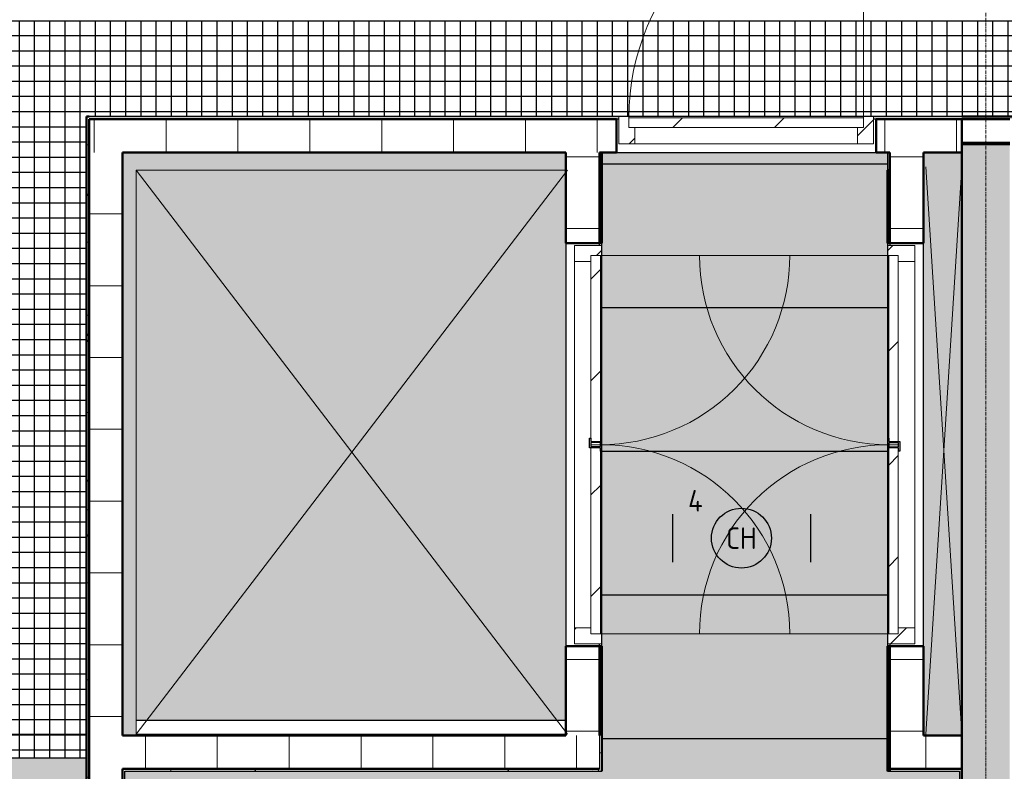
# Model space of a CAD drawing. Header units: millimetres. Extents: x 3625 to 90524, y -20577 to 42628.
# Tile 118 of 256: x 52706 to 56816, y 21056 to 24196. Entities that reach past the tile are written whole.
import ezdxf
from ezdxf.enums import TextEntityAlignment as Align
from ezdxf.xclip import XClip

# ---------------------------------------------------------------- set-up
doc = ezdxf.new("R2010")
doc.units = ezdxf.units.MM
doc.header["$XCLIPFRAME"] = 2
doc.linetypes.add('stramien', pattern=[22.225, 12.7, -3.175, 3.175, -3.175])
for name, color, linetype, lineweight in [('A-CLNG-SUSP', 5, 'Continuous', 25), ('A-DETL', 5, 'Continuous', 13), ('A-DOOR', 1, 'Continuous', 25), ('A-FLOR-OTLN', 6, 'Continuous', 18), ('A-FLOR-PATT', 8, 'Continuous', 18), ('A-GENM', 6, 'Continuous', 18), ('A-WALL', 2, 'Continuous', 25), ('A-WALL-PATT', 2, 'Continuous', 50), ('I-WALL', 2, 'Continuous', 25), ('S-GRID', 1, 'Continuous', 18), ('Shaft Openings', 7, 'Continuous', 18)]:
    doc.layers.add(name, color=color, linetype=linetype, lineweight=lineweight)
for name, color, linetype in [('ATN Houtenlatten plafond moduul 600x1200 mm', 20, 'Continuous'), ('ATN Roosterplafond', 20, 'Continuous'), ('EL6311--', 3, 'Continuous')]:
    doc.layers.add(name, color=color, linetype=linetype)
doc.styles.add('STABICAD-018', font='ISO8.SHX', dxfattribs={"height": 90})
pattern_1 = [(0, (24722.47, 0), (406.4, 101.6), [33.528, -271.272, 33.528, -271.272, -1625.6]), (0, (24722.47, 0), (406.4, 101.6), [-609.6, 33.528, -576.072, 33.528, -271.272, -711.2]), (0, (24722.47, 0), (406.4, 101.6), [-1524, 33.528, -169.672, 33.528, -474.472]), (120, (24874.87, 50.8), (-291.18818, 301.15272), [33.528, -271.272, 33.528, -271.272, -1625.6]), (120, (24874.87, 50.8), (-291.18818, 301.15272), [-609.6, 33.528, -576.072, 33.528, -271.272, -711.2]), (120, (24874.87, 50.8), (-291.18818, 301.15272), [-1524, 33.528, -169.672, 33.528, -474.472]), (240, (24925.67, 254), (-115.21182, -402.75272), [33.528, -271.272, 33.528, -271.272, -1625.6]), (240, (24925.67, 254), (-115.21182, -402.75272), [-609.6, 33.528, -576.072, 33.528, -271.272, -711.2]), (240, (24925.67, 254), (-115.21182, -402.75272), [-1524, 33.528, -169.672, 33.528, -474.472])]

# ---------------------------------------------------------------- blocks, each defined once
blk = doc.blocks.new('3073_04 constructie_abt_export 08-11-2012_rvt-1-Plotview plafond vierde Verdieping - 1 op 100')
at = {"layer": 'A-WALL-PATT', "lineweight": 25}
blk.add_hatch(color=250, dxfattribs=at).paths.add_polyline_path([(31916.6, 17395.2), (32116.6, 17395.2), (32116.6, 23681.2), (31916.6, 23681.2), (31916.6, 17743.6)], flags=0)
at = {"layer": 'A-WALL', "color": 50, "lineweight": 50}
for p, q in [((31916.6, 17395.2), (31916.6, 23681.2)), ((31916.6, 23681.2), (32116.6, 23681.2))]:
    blk.add_line(p, q, dxfattribs=at)
blk = doc.blocks.new('10844_ABT model nieuw_export 08-11-2012_rvt-1-Plotview plafond vierde Verdieping - 1 op 100')
at = {"layer": 'A-FLOR-PATT'}
h = blk.add_hatch(color=254, dxfattribs=at)
h.paths.add_polyline_path([(31606.6, 19233.2), (31916.6, 19233.2), (31916.6, 19493.5), (28423.3, 19493.5), (28423.3, 19528.2), (28413.3, 19528.2), (28413.3, 19493.2), (28509.9, 19493.2), (28509.9, 19233.2), (30023.3, 19233.2), (30023.3, 19493.2), (30343.3, 19493.2), (30343.3, 19233.2), (31400.3, 19233.2)], flags=0)
h.paths.add_polyline_path([(27774.8, 19233.2), (28189.9, 19233.2), (28189.9, 19493.2), (28273.3, 19493.2), (28273.3, 19528.2), (28263.3, 19528.2), (28263.3, 21111.6), (27822.3, 21111.6), (27822.3, 19718.2), (19287.8, 19718.2), (19287.8, 19493.2), (19343.3, 19493.2), (19343.3, 19233.2), (20856.6, 19233.2), (20856.6, 19493.2), (21176.6, 19493.2), (21176.6, 19233.2), (22689.9, 19233.2), (22689.9, 19493.2), (23009.9, 19493.2), (23009.9, 19233.2), (24523.3, 19233.2), (24523.3, 19493.2), (24843.3, 19493.2), (24843.3, 19233.2), (26356.6, 19233.2), (26356.6, 19493.2), (26676.6, 19493.2), (26676.6, 19233.2), (27170.5, 19233.2)], flags=0)
h.paths.add_polyline_path([(30165.3, 19243.2), (30178, 19248.5), (30183.3, 19261.2), (30183.3, 19395.2), (30178, 19407.9), (30165.3, 19413.2), (30088.3, 19413.2), (30088.3, 19243.2)], flags=0)
h.paths.add_polyline_path([(30210.3, 19243.2), (30278.3, 19243.2), (30278.3, 19413.2), (30210.3, 19413.2), (30197.5, 19407.9), (30192.3, 19395.2), (30192.3, 19261.2), (30197.5, 19248.5)], flags=0)
h.paths.add_polyline_path([(28379, 19243.2), (28444.9, 19243.2), (28444.9, 19413.2), (28376.3, 19413.2), (28363.5, 19407.9), (28358.3, 19395.2), (28358.3, 19261.2), (28363.5, 19248.5), (28376.3, 19243.2)], flags=0)
h.paths.add_polyline_path([(28254.9, 19243.2), (28331.3, 19243.2), (28344, 19248.5), (28349.3, 19261.2), (28349.3, 19395.2), (28344, 19407.9), (28331.3, 19413.2), (28254.9, 19413.2), (28254.9, 19248.5)], flags=0)
h.paths.add_polyline_path([(26498.3, 19243.2), (26511, 19248.5), (26516.3, 19261.2), (26516.3, 19395.2), (26511, 19407.9), (26498.3, 19413.2), (26421.6, 19413.2), (26421.6, 19243.2)], flags=0)
h.paths.add_polyline_path([(26611.6, 19243.2), (26611.6, 19413.2), (26543.3, 19413.2), (26530.5, 19407.9), (26525.3, 19395.2), (26525.3, 19261.2), (26530.5, 19248.5), (26543.3, 19243.2), (26566.3, 19243.2)], flags=0)
h.paths.add_polyline_path([(24778.3, 19243.2), (24778.3, 19413.2), (24710.3, 19413.2), (24697.5, 19407.9), (24692.3, 19395.2), (24692.3, 19261.2), (24697.5, 19248.5), (24710.3, 19243.2), (24753.6, 19243.2)], flags=0)
h.paths.add_polyline_path([(24665.3, 19243.2), (24678, 19248.5), (24683.3, 19261.2), (24683.3, 19395.2), (24678, 19407.9), (24665.3, 19413.2), (24588.3, 19413.2), (24588.3, 19243.2)], flags=0)
h.paths.add_polyline_path([(22754.9, 19243.2), (22831.3, 19243.2), (22844, 19248.5), (22849.3, 19261.2), (22849.3, 19395.2), (22844, 19407.9), (22831.3, 19413.2), (22754.9, 19413.2), (22754.9, 19248.5)], flags=0)
h.paths.add_polyline_path([(22940.8, 19243.2), (22944.9, 19243.2), (22944.9, 19413.2), (22876.3, 19413.2), (22863.5, 19407.9), (22858.3, 19395.2), (22858.3, 19261.2), (22863.5, 19248.5), (22876.3, 19243.2)], flags=0)
h.paths.add_polyline_path([(21111.6, 19243.2), (21111.6, 19413.2), (21043.3, 19413.2), (21030.5, 19407.9), (21025.3, 19395.2), (21025.3, 19261.2), (21030.5, 19248.5), (21043.3, 19243.2)], flags=0)
h.paths.add_polyline_path([(20998.3, 19243.2), (21011, 19248.5), (21016.3, 19261.2), (21016.3, 19395.2), (21011, 19407.9), (20998.3, 19413.2), (20921.6, 19413.2), (20921.6, 19243.2)], flags=0)
h.paths.add_polyline_path([(28983.3, 21206.2), (30263.6, 21206.2), (30263.6, 21211.2), (28470.7, 21211.6), (28470.7, 23567.2), (30263.6, 23567.2), (30263.6, 23641.2), (28413.3, 23641.2), (28413.3, 21206.2), (28479.5, 21206.2)], flags=0)
h.paths.add_polyline_path([(31916.6, 21206.2), (31916.6, 23641.2), (31756.6, 23641.2), (31756.6, 21206.2)], flags=0)
h.paths.add_polyline_path([(31606.6, 23567.2), (31616.6, 23567.2), (31616.6, 23641.2), (31606.6, 23641.2)], flags=0)
h.paths.add_polyline_path([(28578.9, 23781.2), (30484.5, 23781.2), (30484.5, 23791.2), (28273.3, 23791.2), (28273.3, 23781.2), (28413.3, 23781.2)], flags=0)
h.paths.add_polyline_path([(31548.5, 23781.2), (31916.6, 23781.2), (31916.6, 23791.2), (31548.5, 23791.2), (31548.5, 23786.2)], flags=0)
h.paths.add_polyline_path([(26566.3, 24301.2), (27044.5, 24301.2), (27044.5, 25355.2), (26564.1, 25355.2), (26564.1, 25115.2), (26469.1, 25115.2), (26469.1, 25355.2), (25988.8, 25355.2), (25988.8, 24875.4), (26229.8, 24875.4), (26229.8, 24780.4), (25988.8, 24780.4), (25988.8, 24301.2)], flags=0)
h.paths.add_polyline_path([(21544.5, 24301.2), (21544.5, 25355.2), (20490.4, 25355.2), (20490.4, 24301.2), (21505.7, 24301.2)], flags=0)
h.paths.add_polyline_path([(31809.8, 24301.2), (32021.4, 24301.2), (32021.4, 24551.2), (31739.6, 24551.3), (31739.6, 25105.2), (32021.4, 25105.2), (32021.4, 25355.2), (31488.9, 25355.2), (31488.9, 24301.2)], flags=0)
h.paths.add_polyline_path([(26249.6, 24551.2), (26239.6, 24551.2), (26239.6, 25105.2), (26793.6, 25104.2), (26793.6, 24551.2), (26319.6, 24551.2)], flags=0)
h.paths.add_polyline_path([(21199.4, 24551.2), (20739.6, 24551.2), (20739.6, 25105.2), (21293.6, 25105.2), (21293.6, 24551.2), (21213.6, 24551.2)], flags=0)
h.paths.add_polyline_path([(26542, 24631.2), (26713.6, 24631.2), (26713.6, 25025.2), (26319.6, 25025.2), (26319.6, 24631.2), (26499.5, 24631.2)], flags=0)
h.paths.add_polyline_path([(21042, 24631.2), (21213.6, 24631.2), (21213.6, 25025.2), (20819.6, 25025.2), (20819.6, 24631.2), (20999.5, 24631.2)], flags=0)
h.paths.add_polyline_path([(26611.6, 24733.2), (26420.8, 24733.2), (26420.8, 24743.2), (26499.5, 24743.2), (26512.2, 24748.5), (26517.5, 24761.2), (26517.5, 24895.2), (26512.2, 24907.9), (26499.5, 24913.2), (26420.8, 24913.2), (26421.6, 24923.2), (26620.8, 24923.2), (26620.8, 24913.2), (26542, 24913.2), (26529.3, 24907.9), (26524, 24895.2), (26524, 24761.2), (26529.3, 24748.5), (26542, 24743.2), (26620.8, 24743.2), (26620.8, 24733.2)], flags=0)
h.paths.add_polyline_path([(21111.6, 24733.2), (20920.8, 24733.2), (20920.8, 24743.2), (20999.5, 24743.2), (21012.2, 24748.5), (21017.5, 24761.2), (21017.5, 24895.2), (21012.2, 24907.9), (20999.5, 24913.2), (20920.8, 24913.2), (20921.6, 24923.2), (21120.8, 24923.2), (21120.8, 24913.2), (21042, 24913.2), (21029.3, 24907.9), (21024, 24895.2), (21024, 24761.2), (21029.3, 24748.5), (21042, 24743.2), (21120.8, 24743.2), (21120.8, 24733.2)], flags=0)
h.paths.add_polyline_path([(31749.6, 29801.2), (32021.4, 29801.2), (32021.4, 30041.2), (31729.6, 30041.2), (31729.6, 30615.2), (31906.6, 30615.2), (31906.6, 32113.4), (31487.4, 32113.4), (31487.4, 29801.2), (31729.6, 29801.2)], flags=0)
h.paths.add_polyline_path([(20652.6, 29801.2), (22749.6, 29801.2), (22749.6, 30051.2), (22741.6, 30051.2), (22741.6, 30039.2), (21288.6, 30039.2), (21288.6, 30051.2), (20744.6, 30051.2), (20744.6, 30039.2), (19291.6, 30039.2), (19291.6, 30051.2), (19287.8, 30051.2), (19287.8, 29801.2), (20523.8, 29801.2)], flags=0)
h.paths.add_polyline_path([(23378, 29801.2), (23377.9, 35438.2), (28302.4, 35438.2), (28302.4, 35663.2), (28189.9, 35663.2), (28189.9, 35913.7), (26676.6, 35913.7), (26676.6, 35663.2), (26356.6, 35663.2), (26356.6, 35913.7), (24843.3, 35913.7), (24843.3, 35663.2), (24523.3, 35663.2), (24523.3, 35913.7), (22956.6, 35913.7), (22956.6, 30051.2), (22949.6, 30051.2), (22949.6, 29801.2), (22956.6, 29801.2)], flags=0)
h.paths.add_polyline_path([(25988.8, 29801.2), (27044.5, 29801.2), (27044.5, 30855.2), (25988.8, 30855.2), (25988.8, 30061.2)], flags=0)
h.paths.add_polyline_path([(26249.6, 30061.2), (26249.6, 30595.2), (26783.6, 30595.2), (26783.6, 30061.2), (26319.6, 30061.2)], flags=0)
h.paths.add_polyline_path([(19291.6, 30061.2), (19291.6, 30398.2), (19335.6, 30398.2), (19335.6, 31758.2), (19393.6, 31758.2), (19393.6, 31778.2), (19287.8, 31778.2), (19287.8, 30061.2)], flags=0)
h.paths.add_polyline_path([(22741.6, 30061.2), (22749.6, 30061.2), (22749.6, 35913.7), (22746.6, 35913.7), (22746.6, 31778.2), (22637.5, 31778.2), (22636.6, 31753.2), (22627.5, 31753.2), (22627.5, 35913.7), (22616.6, 35913.7), (22616.6, 30398.2), (22637.6, 30398.2), (22637.6, 31758.2), (22697.6, 31758.2), (22697.6, 30398.2), (22741.6, 30398.2), (22741.6, 30266.2)], flags=0)
h.paths.add_polyline_path([(21042, 30131.2), (21213.6, 30131.2), (21213.6, 30525.2), (20819.6, 30525.2), (20819.6, 30131.2), (20999.5, 30131.2)], flags=0)
h.paths.add_polyline_path([(26566.3, 30131.2), (26713.6, 30131.2), (26712.8, 30525.2), (26319.6, 30525.2), (26319.6, 30131.2), (26542, 30131.2)], flags=0)
h.paths.add_polyline_path([(26499.5, 30233.2), (26420.8, 30233.2), (26420.8, 30243.2), (26499.5, 30243.2), (26512.2, 30248.5), (26517.5, 30261.2), (26517.5, 30395.2), (26512.2, 30407.9), (26499.5, 30413.2), (26420.8, 30413.2), (26421.6, 30423.2), (26620.8, 30423.2), (26620.8, 30413.2), (26542, 30413.2), (26529.3, 30407.9), (26524, 30395.2), (26524, 30261.2), (26529.3, 30248.5), (26542, 30243.2), (26620.8, 30243.2), (26620.8, 30233.2), (26542, 30233.2)], flags=0)
h.paths.add_polyline_path([(21120.8, 30233.2), (20920.8, 30233.2), (20920.8, 30243.2), (20999.5, 30243.2), (21012.2, 30248.5), (21017.5, 30261.2), (21017.5, 30395.2), (21012.2, 30407.9), (20999.5, 30413.2), (20920.8, 30413.2), (20921.6, 30423.2), (21120.8, 30423.2), (21120.8, 30413.2), (21042, 30413.2), (21029.3, 30407.9), (21024, 30395.2), (21024, 30261.2), (21029.3, 30248.5), (21042, 30243.2), (21120.8, 30243.2)], flags=0)
h.paths.add_polyline_path([(20739.6, 30398.2), (20739.6, 30605.2), (21293.6, 30605.2), (21293.6, 30398.2), (21303.6, 30398.2), (21303.6, 30615.2), (20729.6, 30615.2), (20729.6, 30398.2)], flags=0)
h.paths.add_polyline_path([(19413.6, 30398.2), (19413.6, 35913.7), (19403.6, 35913.7), (19403.6, 31753.2), (19395.6, 31753.2), (19395.6, 30398.2)], flags=0)
h.paths.add_polyline_path([(19291.6, 31613.2), (19291.6, 31733.2), (19331.6, 31733.2), (19331.6, 31613.2)], flags=0)
h.paths.add_polyline_path([(22741.6, 31613.2), (22701.6, 31613.2), (22701.6, 31733.2), (22741.6, 31733.2)], flags=0)
h.paths.add_polyline_path([(31841.6, 32208.4), (31906.6, 32208.4), (31906.6, 35913.7), (30343.3, 35913.7), (30343.3, 35663.2), (30230.8, 35663.2), (30230.8, 35438.2), (31487.4, 35438.2), (31487.4, 32208.4), (31835.4, 32208.4)], flags=0)
h.paths.add_polyline_path([(30135.8, 35438.2), (30135.8, 35663.2), (30023.3, 35663.2), (30023.3, 35913.7), (28509.9, 35913.7), (28509.9, 35663.2), (28397.4, 35663.2), (28397.4, 35438.2), (28983.3, 35438.2)], flags=0)
h.paths.add_polyline_path([(30169.8, 35728.2), (30278.3, 35728.2), (30277.8, 35904.2), (30205.8, 35904.2), (30195.2, 35899.8), (30190.8, 35889.2), (30191.8, 35764.8), (30195.2, 35756.6), (30205.8, 35752.2), (30277.8, 35752.2), (30277.8, 35742.7), (30097.8, 35742.7), (30097.8, 35752.2), (30169.8, 35752.2), (30180.4, 35756.6), (30184.8, 35767.2), (30184.8, 35889.2), (30180.4, 35899.8), (30169.8, 35904.2), (30097.8, 35904.2), (30097.8, 35913.7), (30088.3, 35913.7), (30088.3, 35728.2), (30145.8, 35728.2)], flags=0)
h.paths.add_polyline_path([(28254.9, 35728.2), (28444.9, 35728.2), (28443.8, 35904.2), (28371.8, 35904.2), (28361.2, 35899.8), (28356.8, 35889.2), (28356.8, 35767.2), (28361.2, 35756.6), (28371.8, 35752.2), (28443.8, 35752.2), (28443.8, 35742.7), (28263.8, 35742.7), (28263.8, 35752.2), (28335.8, 35752.2), (28346.4, 35756.6), (28350.8, 35767.2), (28350.8, 35889.2), (28346.4, 35899.8), (28335.8, 35904.2), (28263.8, 35904.2), (28263.8, 35913.7), (28254.9, 35913.7), (28254.9, 35742.7)], flags=0)
h.paths.add_polyline_path([(26421.6, 35728.2), (26611.6, 35728.2), (26610.8, 35904.2), (26538.8, 35904.2), (26528.2, 35899.8), (26523.8, 35889.2), (26523.8, 35767.2), (26528.2, 35756.6), (26538.8, 35752.2), (26610.8, 35752.2), (26610.8, 35742.7), (26430.8, 35742.7), (26430.8, 35752.2), (26502.8, 35752.2), (26513.4, 35756.6), (26517.8, 35767.2), (26517.8, 35889.2), (26513.4, 35899.8), (26502.8, 35904.2), (26430.8, 35904.2), (26430.8, 35913.7), (26421.6, 35913.7), (26421.6, 35742.7)], flags=0)
h.paths.add_polyline_path([(24705.8, 35728.2), (24778.3, 35728.2), (24777.8, 35904.2), (24705.8, 35904.2), (24695.2, 35899.8), (24690.8, 35889.2), (24690.8, 35767.2), (24695.2, 35756.6), (24705.8, 35752.2), (24777.8, 35752.2), (24777.8, 35742.7), (24597.8, 35742.7), (24597.8, 35752.2), (24669.8, 35752.2), (24680.4, 35756.6), (24684.8, 35767.2), (24684.8, 35889.2), (24680.4, 35899.8), (24669.8, 35904.2), (24597.8, 35904.2), (24597.8, 35913.7), (24588.3, 35913.7), (24588.3, 35728.2), (24669.8, 35728.2)], flags=0)
h = blk.add_hatch(color=254, dxfattribs=at)
h.paths.add_polyline_path([(45902.2, 21269.2), (46090.8, 21269.2), (46090.8, 23161.2), (43720.8, 23161.2), (43720.8, 23171.2), (43716.6, 23171.2), (43716.6, 21269.2)], flags=0)
h.paths.add_polyline_path([(28740, 21269.2), (30263.6, 21269.2), (30263.6, 23567.2), (28470.7, 23567.2), (28470.7, 21269.2)], flags=0)
h.paths.add_polyline_path([(43516.6, 22280.8), (43516.6, 23280.8), (43366.6, 23280.8), (43366.6, 22280.8), (43485.2, 22280.8)], flags=0)
h.paths.add_polyline_path([(43720.8, 23311.2), (43720.6, 23781.2), (43716.6, 23781.2), (43716.6, 23311.2)], flags=0)
h.paths.add_polyline_path([(43516.6, 24301.2), (43520.8, 24301.2), (43520.8, 24551.2), (43516.6, 24551.2), (43516.6, 24318.3)], flags=0)
h.paths.add_polyline_path([(43520.8, 25105.2), (43520.8, 25355.2), (43516.6, 25355.2), (43516.6, 25105.2)], flags=0)
h.paths.add_polyline_path([(43516.6, 26233.1), (43520.8, 26233.1), (43520.8, 26251.2), (43516.6, 26251.2)], flags=0)
h.paths.add_polyline_path([(43520.8, 26751.2), (43520.8, 26761.2), (43516.6, 26761.2), (43516.6, 26751.2)], flags=0)
h.paths.add_polyline_path([(43516.6, 28361.2), (43520.8, 28361.2), (43520.8, 28371.2), (43516.6, 28371.2)], flags=0)
h.paths.add_polyline_path([(43516.6, 28871.2), (43520.8, 28871.2), (43520.8, 28901.9), (43516.6, 28901.9)], flags=0)
h.paths.add_polyline_path([(43516.6, 29801.2), (43520.8, 29801.2), (43520.8, 30051.2), (43516.6, 30051.2)], flags=0)
at = {"layer": 'A-FLOR-OTLN', "color": 130, "lineweight": 5}
for p, q in [((28470.7, 23567.2), (28470.7, 21211.2)), ((30263.6, 23567.2), (28470.7, 23567.2)), ((28470.7, 21211.2), (30263.6, 21211.2))]:
    blk.add_line(p, q, dxfattribs=at)
at = {"layer": 'Shaft Openings', "color": 130, "lineweight": 5}
for p, q in [((30270.7, 23567.2), (28470.7, 21211.2)), ((28470.7, 23567.2), (30270.7, 21211.2))]:
    blk.add_line(p, q, dxfattribs=at)
blk = doc.blocks.new('32_KA_hout_67_114_dubb_deur - H1530-8095868-Plotview plafond vierde Verdieping - 1 op 100')
at = {"layer": 'A-DOOR', "lineweight": 18}
h = blk.add_hatch(dxfattribs=at)
h.set_pattern_fill('FP_55', color=256, style=0, pattern_type=2)
h.set_pattern_definition([(315, (2319.65, 31686.6), (91.9239, 91.9239), [])])
h.paths.add_polyline_path([(-814, 80), (-814, -34), (-747, -34), (-747, 35), (-772, 35), (-772, 80)], flags=0)
h.paths.add_polyline_path([(783, -34), (850, -34), (850, 80), (808, 80), (808, 35), (783, 35)], flags=0)
for p, q in [((-814, -34), (-814, 80)), ((-814, 80), (-772, 80)), ((-772, 80), (-772, 35)), ((808, 80), (-772, 80)), ((808, 35), (808, 80)), ((808, 80), (850, 80)), ((850, 80), (850, -34)), ((-772, 35), (-747, 35)), ((-747, 35), (-747, -34)), ((4.7, 35), (-747, 35)), ((25.7, 35), (9.6, 35)), ((783, 35), (30.6, 35)), ((783, 35), (808, 35)), ((783, -34), (783, 35)), ((-747, -34), (-814, -34)), ((-747, -34), (783, -34)), ((850, -34), (783, -34))]:
    blk.add_line(p, q, dxfattribs=at)
at = {"layer": 'A-DOOR'}
for p, q in [((4.6, 34.3), (4.6, 79.3)), ((4.6, 79.3), (44.6, 79.3)), ((9.6, 74.3), (9.6, 34.3)), ((25.6, 74.3), (9.6, 74.3)), ((25.6, 34.3), (25.6, 74.3)), ((44.6, 74.3), (30.6, 74.3)), ((30.6, 74.3), (30.6, 29.3)), ((44.6, 79.3), (44.6, 74.3)), ((-9.4, 29.3), (-9.4, 34.3)), ((-9.4, 34.3), (4.6, 34.3)), ((30.6, 29.3), (-9.4, 29.3)), ((9.6, 34.3), (25.6, 34.3))]:
    blk.add_line(p, q, dxfattribs=at)
at = {"layer": 'A-GENM'}
for p, q in [((-772, 75), (-772, 865)), ((808, 75), (808, 865))]:
    blk.add_line(p, q, dxfattribs=at)
for centre, start, end in [((-772, 75), 360, 90), ((808, 75), 90, 180)]:
    blk.add_arc(centre, 790, start, end, dxfattribs=at)
blk = doc.blocks.new('32_KA_binnendeur_hout - 32_KA_binnendeur_hout-5643048-Plotview plafond vierde Verdieping - 1 op 100')
at = {"layer": 'A-DOOR', "lineweight": 18}
h = blk.add_hatch(dxfattribs=at)
h.set_pattern_fill('FP_121', color=256, style=0, pattern_type=2)
h.set_pattern_definition([(315, (2696.65, 31611.6), (212.132, 212.132), [])])
h.paths.add_polyline_path([(-395, 0), (-395, -40), (381.6, -40), (381.6, 0), (-370.7, 0)], flags=0)
h.paths.add_polyline_path([(386.6, -0.7), (386.6, -40), (395, -40), (395, -0.7)], flags=0)
for p, q in [((-395, 0), (381.6, 0)), ((395, -0.7), (395, -40))]:
    blk.add_line(p, q, dxfattribs=at)
blk = doc.blocks.new('32_KA_binnendeur_hout - 32_KA_binnendeur_hout-5659389-Plotview plafond vierde Verdieping - 1 op 100')
at = {"layer": 'A-DOOR', "lineweight": 18}
h = blk.add_hatch(dxfattribs=at)
h.set_pattern_fill('FP_123', color=256, style=0, pattern_type=2)
h.set_pattern_definition([(315, (1900.33, 31611.6), (212.132, 212.132), [])])
h.paths.add_polyline_path([(-388.7, -40), (388.7, -40), (388.7, 0), (-388.7, -0.7), (-388.7, -1.9)], flags=0)
blk.add_line((-374.7, 0), (388.7, 0), dxfattribs=at)
blk = doc.blocks.new('32_KA_hout_67_114_dubb_deur - H1530-V24-Plotview plafond vierde Verdieping - 1 op 100')
at = {"layer": 'A-DOOR', "lineweight": 18}
h = blk.add_hatch(dxfattribs=at)
h.set_pattern_fill('FP_226', color=256, style=0, pattern_type=2)
h.set_pattern_definition([(135, (47161.3, -30333.6), (-91.92388, -91.92388), [])])
h.paths.add_polyline_path([(850, 80), (808, 80), (808, 35), (783, 35), (783, -34), (850, -34)], flags=0)
h.paths.add_polyline_path([(-747, -34), (-747, 35), (-772, 35), (-772, 80), (-814, 80), (-814, -34)], flags=0)
for p, q in [((-814, -34), (-814, 80)), ((-814, 80), (-772, 80)), ((-772, 80), (-772, 35)), ((808, 80), (-772, 80)), ((808, 35), (808, 80)), ((808, 80), (850, 80)), ((850, 80), (850, -34)), ((-772, 35), (-747, 35)), ((-747, 35), (-747, -34)), ((4.7, 35), (-747, 35)), ((25.7, 35), (9.6, 35)), ((783, 35), (30.6, 35)), ((783, 35), (808, 35)), ((783, -34), (783, 35)), ((-747, -34), (-814, -34)), ((-747, -34), (783, -34)), ((850, -34), (783, -34))]:
    blk.add_line(p, q, dxfattribs=at)
at = {"layer": 'A-DOOR'}
for p, q in [((4.6, 34.3), (4.6, 79.3)), ((4.6, 79.3), (44.6, 79.3)), ((9.6, 74.3), (9.6, 34.3)), ((25.6, 74.3), (9.6, 74.3)), ((25.6, 34.3), (25.6, 74.3)), ((44.6, 74.3), (30.6, 74.3)), ((30.6, 74.3), (30.6, 29.3)), ((44.6, 79.3), (44.6, 74.3)), ((-9.4, 29.3), (-9.4, 34.3)), ((-9.4, 34.3), (4.6, 34.3)), ((30.6, 29.3), (-9.4, 29.3)), ((9.6, 34.3), (25.6, 34.3))]:
    blk.add_line(p, q, dxfattribs=at)
at = {"layer": 'A-GENM'}
for p, q in [((-772, 75), (-772, 865)), ((808, 75), (808, 865))]:
    blk.add_line(p, q, dxfattribs=at)
for centre, start, end in [((-772, 75), 360, 90), ((808, 75), 90, 180)]:
    blk.add_arc(centre, 790, start, end, dxfattribs=at)
blk = doc.blocks.new('32_KA_binnendeur_hout - 32_KA_binnendeur_hout-V25-Plotview plafond vierde Verdieping - 1 op 100')
at = {"layer": 'A-DOOR', "lineweight": 18}
h = blk.add_hatch(dxfattribs=at)
h.set_pattern_fill('FP_227', color=256, style=0, pattern_type=2)
h.set_pattern_definition([(135, (47538.3, -30408.6), (-212.132, -212.132), [])])
h.paths.add_polyline_path([(395, -40), (395, -0.7), (386.6, -0.7), (386.6, -40)], flags=0)
h.paths.add_polyline_path([(381.6, 0), (-395, 0), (-395, -40), (381.6, -40), (381.6, -0.7)], flags=0)
for p, q in [((-395, 0), (381.6, 0)), ((395, -0.7), (395, -40))]:
    blk.add_line(p, q, dxfattribs=at)
blk = doc.blocks.new('32_KA_binnendeur_hout - 32_KA_binnendeur_hout-V26-Plotview plafond vierde Verdieping - 1 op 100')
at = {"layer": 'A-DOOR', "lineweight": 18}
h = blk.add_hatch(dxfattribs=at)
h.set_pattern_fill('FP_228', color=256, style=0, pattern_type=2)
h.set_pattern_definition([(135, (46741.98, -30408.6), (-212.132, -212.132), [])])
h.paths.add_polyline_path([(388.7, 0), (-388.7, -0.7), (-388.7, -40), (388.7, -40)], flags=0)
blk.add_line((-374.7, 0), (388.7, 0), dxfattribs=at)
blk = doc.blocks.new('32_KA_hout_67-114-enkele_deur - H930-8118354-Plotview plafond vierde Verdieping - 1 op 100')
at = {"layer": 'A-GENM'}
h = blk.add_hatch(dxfattribs=at)
h.set_pattern_fill('FP_244', color=256, style=0, pattern_type=2)
h.set_pattern_definition([(45, (-6294.12, -23711.2), (-91.9239, 91.9239), [])])
h.paths.add_polyline_path([(-532.1, -34), (-465.1, -34), (-465.1, 35), (-490.1, 35), (-490.1, 80), (-532.1, 80)], flags=0)
h.paths.add_polyline_path([(464.9, -34), (531.9, -34), (531.9, 80), (489.9, 80), (489.9, 35), (464.9, 35)], flags=0)
at = {"layer": 'A-DOOR', "lineweight": 18}
for p, q in [((-532.1, -34), (-532.1, 80)), ((-532.1, 80), (-490.1, 80)), ((-490.1, 80), (-490.1, 35)), ((489.9, 80), (-490.1, 80)), ((489.9, 35), (489.9, 80)), ((489.9, 80), (531.9, 80)), ((531.9, 80), (531.9, -34)), ((-490.1, 35), (-465.1, 35)), ((-465.1, 35), (-465.1, -34)), ((464.9, 35), (489.9, 35)), ((464.9, -34), (464.9, 35)), ((-465.1, -34), (-532.1, -34)), ((-465.1, -34), (464.9, -34)), ((531.9, -34), (464.9, -34))]:
    blk.add_line(p, q, dxfattribs=at)
at = {"layer": 'A-GENM'}
blk.add_line((489.9, 75), (489.9, 1055), dxfattribs=at)
blk.add_arc((489.9, 75), 980, 90, 180, dxfattribs=at)
blk = doc.blocks.new('32_KA_binnendeur_hout - 32_KA_binnendeur_hout-6004066-Plotview plafond vierde Verdieping - 1 op 100')
at = {"layer": 'A-DOOR', "lineweight": 18}
h = blk.add_hatch(dxfattribs=at)
h.set_pattern_fill('FP_245', color=256, style=0, pattern_type=2)
h.set_pattern_definition([(225, (55738.96, 23786.2), (212.132, -212.132), [])])
h.paths.add_polyline_path([(490, 40), (-490, 40), (-490, 0), (490, 0)], flags=0)
for p, q in [((-490, 0), (490, 0)), ((465, 40), (-465, 40))]:
    blk.add_line(p, q, dxfattribs=at)
blk = doc.blocks.new('*U213')
at = {"color": 0, "linetype": 'ByBlock'}
for p, q in [((-5.76, 2), (-5.76, -2)), ((5.76, 2), (5.76, -2))]:
    blk.add_line(p, q, dxfattribs=at)
at = {"color": 0, "linetype": 'Continuous'}
blk.add_circle((0, 0), 2.5, dxfattribs=at)
at = {"color": 0, "linetype": 'ByBlock'}
for points in [[(-2.5, 0.75), (-5.76, 0.75), (-2.5, -0.75), (-5.76, -0.75)], [(2.5, 0.75), (5.76, 0.75), (2.5, -0.75), (5.76, -0.75)]]:
    blk.add_solid(points, dxfattribs=at)
at = {"color": 0, "linetype": 'Continuous', "style": 'STABICAD-018'}
for tag, p in [('PANEL', (0, 8)), ('CIRCUIT', (0, 5)), ('SUBCIRCUIT', (4.5, 5)), ('LIGHTFIXTURECODE', (0, 0)), ('SWITCHCODE', (4.5, -3))]:
    blk.add_attdef(tag, text='', height=1.8, dxfattribs=at).set_placement(p, align=Align.MIDDLE)

msp = doc.modelspace()

# ---------------------------------------------------------------- hatches: boundary and pattern name
at = {"layer": 'A-WALL-PATT', "lineweight": 18}
h = msp.add_hatch(dxfattribs=at)
h.set_pattern_fill('FP_10', color=256, style=0, pattern_type=2)
h.set_pattern_definition(pattern_1)
h.paths.add_polyline_path([(52995.7, 19528.2), (52995.7, 23791.2), (52985.7, 23791.2), (52985.7, 19528.2)], flags=0)
h = msp.add_hatch(dxfattribs=at)
h.set_pattern_fill('FP_52', color=256, angle=-90, style=0, pattern_type=2)
h.set_pattern_definition([(270, (54817.4, 23781.2), (-300, -8e-13), [])])
h.paths.add_polyline_path([(52995.7, 23641.2), (55197.1, 23641.2), (55197.1, 23781.2), (52995.7, 23781.2)], flags=0)
h.paths.add_polyline_path([(56339.1, 23641.2), (56639.1, 23641.2), (56639.1, 23781.2), (56281.1, 23781.2), (56281.1, 23641.2)], flags=0)
h = msp.add_hatch(dxfattribs=at)
h.set_pattern_fill('FP_10', color=256, style=0, pattern_type=2)
h.set_pattern_definition(pattern_1)
h.paths.add_polyline_path([(71043.1, 23781.2), (71043.1, 23791.2), (70506.1, 23791.2), (70506.1, 23781.2), (71033.1, 23781.2)], flags=0)
h.paths.add_polyline_path([(68822.1, 23781.2), (68822.1, 23791.2), (64739.1, 23791.2), (64739.1, 23781.2), (68207.7, 23781.2)], flags=0)
h.paths.add_polyline_path([(63339.1, 23781.2), (63339.1, 23791.2), (61876.6, 23791.2), (61876.6, 23781.2)], flags=0)
h.paths.add_polyline_path([(60739.1, 23781.2), (60739.1, 23791.2), (59641.6, 23791.2), (59641.6, 23781.2)], flags=0)
h.paths.add_polyline_path([(58504.1, 23781.2), (58504.1, 23791.2), (57819.1, 23791.2), (57819.1, 23781.2)], flags=0)
h.paths.add_polyline_path([(56727, 23781.2), (56849.1, 23781.2), (56849.1, 23791.2), (56639.1, 23791.2), (56639.1, 23781.2)], flags=0)
h = msp.add_hatch(dxfattribs=at)
h.set_pattern_fill('FP_53', color=256, angle=90, style=0, pattern_type=2)
h.set_pattern_definition([(180, (53135.74, 21584.7), (-4e-13, 300), [])])
h.paths.add_polyline_path([(53135.7, 19528.2), (53135.7, 23641.2), (52995.7, 23641.2), (52995.7, 19528.2), (53101.5, 19528.2)], flags=0)
h = msp.add_hatch(dxfattribs=at)
h.set_pattern_fill('FP_51', color=256, angle=90, style=0, pattern_type=2)
h.set_pattern_definition([(180, (55126.07, 22423.7), (-4e-13, 300), [])])
h.paths.add_polyline_path([(55126.1, 21206.2), (55126.1, 21578.8), (54986.1, 21578.8), (54986.1, 21206.2)], flags=0)
h.paths.add_polyline_path([(54986.1, 23262.8), (55126.1, 23262.8), (55126.1, 23641.2), (54986.1, 23641.2)], flags=0)
h = msp.add_hatch(dxfattribs=at)
h.set_pattern_fill('FP_10', color=256, style=0, pattern_type=2)
h.set_pattern_definition(pattern_1)
h.paths.add_polyline_path([(55126.1, 21056.2), (55136.1, 21056.2), (55136.1, 21578.8), (55126.1, 21578.8), (55126.1, 21066.2)], flags=0)
h.paths.add_polyline_path([(55126.1, 23262.8), (55136.1, 23262.8), (55136.1, 23641.2), (55126.1, 23641.2)], flags=0)
h = msp.add_hatch(dxfattribs=at)
h.set_pattern_fill('FP_54', color=256, angle=90, style=0, pattern_type=2)
h.set_pattern_definition([(180, (56479.07, 22423.7), (7e-13, 300), [])])
h.paths.add_polyline_path([(56339.1, 21206.2), (56479.1, 21206.2), (56479.1, 21578.8), (56339.1, 21578.8)], flags=0)
h.paths.add_polyline_path([(56479.1, 23262.8), (56479.1, 23641.2), (56339.1, 23641.2), (56339.1, 23262.8)], flags=0)
at = {"layer": 'A-WALL-PATT', "lineweight": 25}
msp.add_hatch(color=55, dxfattribs=at).paths.add_polyline_path([(56639.1, 18763.2), (56839.1, 18763.2), (56839.1, 23674.2), (56639.1, 23674.2), (56639.1, 21031)], flags=0)
at = {"layer": 'A-WALL-PATT', "lineweight": 18}
h = msp.add_hatch(dxfattribs=at)
h.set_pattern_fill('FP_10', color=256, style=0, pattern_type=2)
h.set_pattern_definition(pattern_1)
h.paths.add_polyline_path([(56329.1, 21056.2), (56339.1, 21056.2), (56339.1, 21578.8), (56329.1, 21578.8)], flags=0)
h.paths.add_polyline_path([(56329.1, 23262.8), (56339.1, 23262.8), (56339.1, 23567.2), (56329.1, 23567.2), (56329.1, 23496.4)], flags=0)
h = msp.add_hatch(dxfattribs=at)
h.set_pattern_fill('FP_56', color=256, angle=270, style=0, pattern_type=2)
h.set_pattern_definition([(90, (54130.9, 21066.2), (300, -6e-13), [])])
h.paths.add_polyline_path([(55126.1, 21066.2), (55126.1, 21206.2), (53135.7, 21206.2), (53135.7, 21066.2), (53705.8, 21066.2)], flags=0)
h = msp.add_hatch(dxfattribs=at)
h.set_pattern_fill('FP_119', color=256, angle=-90, style=0, pattern_type=2)
h.set_pattern_definition([(270, (56489.07, 21206.2), (-300, -2e-14), [])])
h.paths.add_polyline_path([(56339.1, 21066.2), (56639.1, 21066.2), (56639.1, 21206.2), (56339.1, 21206.2)], flags=0)
h = msp.add_hatch(dxfattribs=at)
h.set_pattern_fill('FP_10', color=256, style=0, pattern_type=2)
h.set_pattern_definition(pattern_1)
h.paths.add_polyline_path([(53135.7, 21056.2), (55126.1, 21056.2), (55126.1, 21066.2), (53135.7, 21066.2)], flags=0)
h = msp.add_hatch(dxfattribs=at)
h.set_pattern_fill('FP_10', color=256, style=0, pattern_type=2)
h.set_pattern_definition(pattern_1)
h.paths.add_polyline_path([(53145.7, 19528.2), (53145.7, 21056.2), (53135.7, 21056.2), (53135.7, 19528.2)], flags=0)
at = {"layer": 'ATN Houtenlatten plafond moduul 600x1200 mm'}
h = msp.add_hatch(dxfattribs=at)
h.set_pattern_fill('ANSI36', color=253, scale=20, angle=135)
h.set_pattern_definition([(180, (-2720.04, 0), (-111.125, -63.5), [158.75, -31.75, 0, -31.75])])
h.paths.add_polyline_path([(56849.1, 17605.2), (62078.7, 17605.2), (62078.7, 21051.2), (57809.1, 21051.2), (57809.1, 23681.2), (56849.1, 23681.2)])
h.paths.add_polyline_path([(53145.7, 21056.2), (55136.1, 21056.2), (55136.1, 23641.2), (56329.1, 23641.2), (56329.1, 21056.2), (56629.1, 21056.2), (56629.1, 19528.2), (53145.7, 19528.2)])
h.paths.add_polyline_path([(44019.1, 30428.2), (45452.1, 30428.2), (45452.1, 30615.2), (46026.1, 30615.2), (46026.1, 30428.2), (47360.1, 30428.2), (47360.1, 31728.2), (44019.1, 31728.2)])
h.paths.add_polyline_path([(44116.1, 34578.2), (47349.9, 34578.2), (47349.9, 35878.2), (44116.1, 35878.2)])
at = {"layer": 'ATN Roosterplafond'}
h = msp.add_hatch(dxfattribs=at)
h.set_pattern_fill('NET', color=256, scale=20, angle=90)
h.paths.add_polyline_path([(52985.7, 21111.6), (52585.7, 21111.6), (52585.7, 23791.2), (52585.7, 24191.2), (71043.1, 24191.2), (71443.1, 24191.2), (71443.1, 19278.3), (71043.1, 19278.3), (71043.1, 23791.2), (52985.7, 23791.2)])

# ---------------------------------------------------------------- linework, layer by layer
at = {"layer": 'A-CLNG-SUSP'}
for p, q in [((55207, 23791.2), (52995.7, 23791.2)), ((56639.1, 23791.2), (56271, 23791.2)), ((56329.1, 23641.2), (56329.1, 23567.2)), ((55136.1, 23252.8), (55136.1, 23262.8)), ((56329.1, 23262.8), (56329.1, 23252.8)), ((55136.1, 21578.8), (55136.1, 21588.8)), ((56329.1, 21588.8), (56329.1, 21578.8)), ((52544.7, 21211.6), (52985.7, 21211.6)), ((52985.7, 21111.6), (52544.7, 21111.6))]:
    msp.add_line(p, q, dxfattribs=at)
at = {"layer": 'A-DETL'}
for p, q in [((56489.1, 23581.2), (56639.1, 21211.2)), ((56639.1, 23581.2), (56489.1, 21211.2))]:
    msp.add_line(p, q, dxfattribs=at)
at = {"layer": 'ATN Houtenlatten plafond moduul 600x1200 mm'}
for p, q in [((56329.1, 23592.2), (55136.1, 23592.2)), ((56329.1, 22992.2), (55136.1, 22992.2)), ((56329.1, 22392.2), (55136.1, 22392.2)), ((56329.1, 21792.2), (55136.1, 21792.2)), ((56329.1, 21192.2), (55136.1, 21192.2))]:
    msp.add_line(p, q, dxfattribs=at)
msp.add_lwpolyline([(53145.7, 21056.2), (55136.1, 21056.2), (55136.1, 23641.2), (56329.1, 23641.2), (56329.1, 21056.2), (56629.1, 21056.2), (56629.1, 19528.2), (53145.7, 19528.2), (53145.7, 21056.2)], dxfattribs=at)
at = {"layer": 'ATN Roosterplafond'}
msp.add_lwpolyline([(52985.7, 21111.6), (52585.7, 21111.6), (52585.7, 23791.2), (52585.7, 24191.2), (71043.1, 24191.2), (71443.1, 24191.2), (71443.1, 19278.3), (71043.1, 19278.3), (71043.1, 23791.2), (52985.7, 23791.2)], close=True, dxfattribs=at)
at = {"layer": 'I-WALL', "lineweight": 50}
for p, q in [((52985.7, 19528.2), (52985.7, 23791.2)), ((52985.7, 23791.2), (52995.7, 23791.2)), ((52995.7, 23781.2), (55197.1, 23781.2)), ((52995.7, 23781.2), (52995.7, 19493.2)), ((55197.1, 23781.2), (55197.1, 23641.2)), ((56281.1, 23781.2), (56839.1, 23781.2)), ((56281.1, 23641.2), (56281.1, 23781.2)), ((56639.1, 23791.2), (56849.1, 23791.2)), ((56639.1, 23781.2), (56639.1, 23641.2)), ((54986.1, 23641.2), (53135.7, 23641.2)), ((53135.7, 23641.2), (53135.7, 21206.2)), ((54986.1, 23262.8), (54986.1, 23641.2)), ((55126.1, 23641.2), (55126.1, 23262.8)), ((55126.1, 23641.2), (55197.1, 23641.2)), ((55136.1, 23641.2), (55136.1, 23262.8)), ((56339.1, 23641.2), (56281.1, 23641.2)), ((56339.1, 23641.2), (56339.1, 23262.8)), ((56639.1, 23641.2), (56479.1, 23641.2)), ((56479.1, 23641.2), (56479.1, 23262.8)), ((56329.1, 23262.8), (56329.1, 23567.2)), ((56329.1, 23567.2), (56339.1, 23567.2)), ((55136.1, 23262.8), (54986.1, 23262.8)), ((56479.1, 23262.8), (56329.1, 23262.8)), ((54986.1, 21206.2), (54986.1, 21578.8)), ((54986.1, 21578.8), (55136.1, 21578.8)), ((55126.1, 21578.8), (55126.1, 21206.2)), ((55136.1, 21578.8), (55136.1, 21056.2)), ((56329.1, 21578.8), (56479.1, 21578.8)), ((56329.1, 21056.2), (56329.1, 21578.8)), ((56339.1, 21578.8), (56339.1, 21056.2)), ((56479.1, 21578.8), (56479.1, 21206.2)), ((53135.7, 21206.2), (54986.1, 21206.2)), ((56479.1, 21206.2), (56639.1, 21206.2)), ((56639.1, 21206.2), (56639.1, 21056.2)), ((55126.1, 21066.2), (53135.7, 21066.2)), ((53135.7, 19493.2), (53135.7, 21066.2)), ((56339.1, 21066.2), (56639.1, 21066.2))]:
    msp.add_line(p, q, dxfattribs=at)
at = {"layer": 'I-WALL'}
for p, q in [((55207, 23781.2), (55197.1, 23781.2)), ((56281.1, 23781.2), (56271, 23781.2)), ((55197.1, 23641.2), (56281.1, 23641.2)), ((54986.1, 23262.8), (54986.1, 21578.8)), ((55126.1, 23252.8), (55126.1, 23262.8)), ((56339.1, 23262.8), (56339.1, 23252.8)), ((56479.1, 21578.8), (56479.1, 23262.8)), ((55126.1, 21578.8), (55126.1, 21588.8)), ((56339.1, 21588.8), (56339.1, 21578.8)), ((54986.1, 21269.2), (53193.2, 21269.2))]:
    msp.add_line(p, q, dxfattribs=at)
at = {"layer": 'I-WALL', "color": 135, "lineweight": 35}
for p, q in [((56639.1, 23674.2), (56839.1, 23674.2)), ((56639.1, 18928.2), (56639.1, 23641.2))]:
    msp.add_line(p, q, dxfattribs=at)
at = {"layer": 'I-WALL', "lineweight": 18}
msp.add_line((55126.1, 21206.2), (55126.1, 21066.2), dxfattribs=at)
at = {"layer": 'S-GRID', "linetype": 'stramien'}
msp.add_line((56739.1, 41627.6), (56739.1, -3246.7), dxfattribs=at)

# ---------------------------------------------------------------- block references
at = {"color": 250, "lineweight": 5}
for name in ['3073_04 constructie_abt_export 08-11-2012_rvt-1-Plotview plafond vierde Verdieping - 1 op 100', '10844_ABT model nieuw_export 08-11-2012_rvt-1-Plotview plafond vierde Verdieping - 1 op 100']:
    msp.add_blockref(name, (24722.5, 0), dxfattribs=at)
at = {"layer": 'A-DOOR'}
msp.add_blockref('32_KA_hout_67-114-enkele_deur - H930-8118354-Plotview plafond vierde Verdieping - 1 op 100', (55739.1, 23711.2), dxfattribs=at)
for name, p, rotation in [('32_KA_binnendeur_hout - 32_KA_binnendeur_hout-6004066-Plotview plafond vierde Verdieping - 1 op 100', (55739, 23786.2), 180), ('32_KA_hout_67_114_dubb_deur - H1530-V24-Plotview plafond vierde Verdieping - 1 op 100', (55056.1, 22438.8), 270.0000000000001), ('32_KA_hout_67_114_dubb_deur - H1530-8095868-Plotview plafond vierde Verdieping - 1 op 100', (56409.1, 22402.8), 89.9999999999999), ('32_KA_binnendeur_hout - 32_KA_binnendeur_hout-V25-Plotview plafond vierde Verdieping - 1 op 100', (55131.1, 22815.8), 270.0000000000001), ('32_KA_binnendeur_hout - 32_KA_binnendeur_hout-5659389-Plotview plafond vierde Verdieping - 1 op 100', (56334.1, 22822.1), 89.9999999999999), ('32_KA_binnendeur_hout - 32_KA_binnendeur_hout-V26-Plotview plafond vierde Verdieping - 1 op 100', (55131.1, 22019.5), 270.0000000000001), ('32_KA_binnendeur_hout - 32_KA_binnendeur_hout-5643048-Plotview plafond vierde Verdieping - 1 op 100', (56334.1, 22025.8), 89.9999999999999)]:
    msp.add_blockref(name, p, dxfattribs=dict(at, rotation=rotation))
at = {"layer": 'EL6311--', "linetype": 'Continuous'}
ref = msp.add_blockref('*U213', (55719.1, 22030.4), dxfattribs=dict(at, xscale=50, yscale=50))
XClip(ref).set_block_clipping_path([(-390.9902208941, -181.8211281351), (398.1737598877, 281.7592798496)])
ref.add_attrib('CIRCUIT', '4', dxfattribs={"layer": '0', "color": 2, "linetype": 'ByBlock', "height": 90, "style": 'STABICAD-018'}).set_placement((55526.9, 22186.7), align=Align.MIDDLE)
ref.add_attrib('LIGHTFIXTURECODE', 'CH', dxfattribs={"layer": '0', "color": 2, "linetype": 'ByBlock', "height": 90, "style": 'STABICAD-018'}).set_placement((55719.1, 22030.4), align=Align.MIDDLE)

doc.saveas('drawing.dxf')
